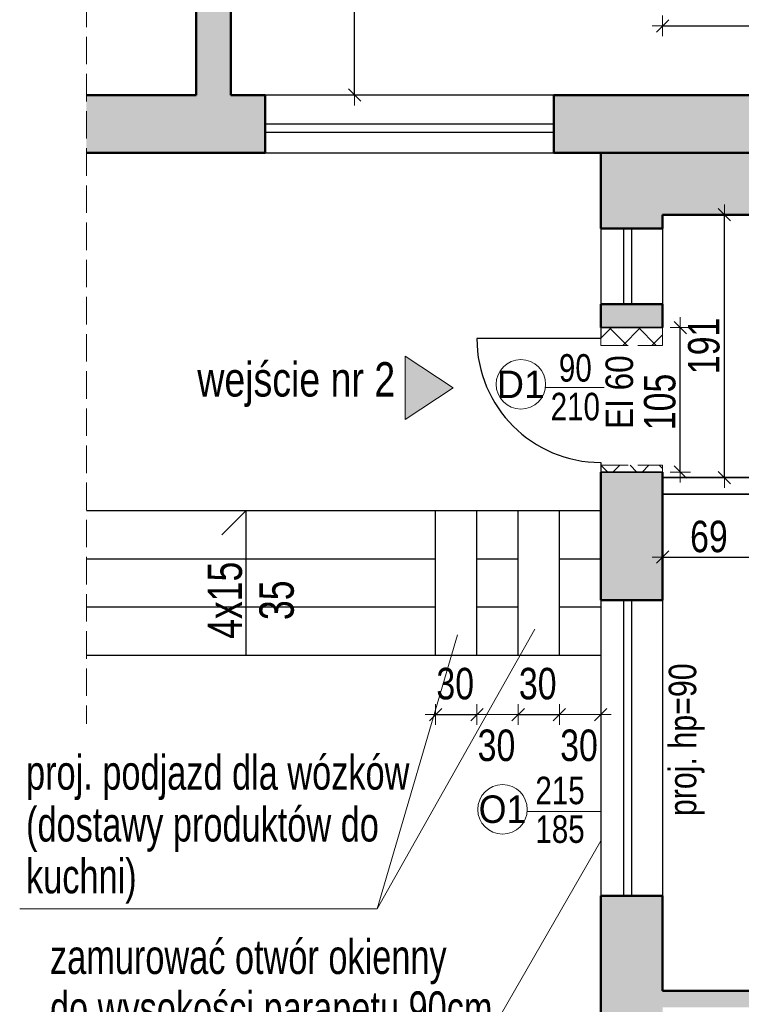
# Model space of a CAD drawing. Header units: centimetres. Extents: x -1289 to 2012, y -2118 to 998.
# Tile 3 of 8: x -1289 to -764, y -353 to 362. Entities that reach past the tile are written whole.
import ezdxf

# ---------------------------------------------------------------- set-up
doc = ezdxf.new("R2010")
doc.units = ezdxf.units.CM
doc.header["$PDMODE"] = 65
doc.linetypes.add('VERDECKT2_S2', pattern=[27, 20, -7])
doc.layers.add('Standard', color=7, linetype='Continuous', lineweight=25)
doc.styles.add('ARIAL', font='ARIAL.TTF')
doc.dimstyles.new('_DIMSTYLE_10', dxfattribs={"dimtxt": 22.9, "dimasz": 15, "dimexe": 0, "dimexo": 0.0001, "dimgap": 11.45, "dimtad": 2, "dimdec": 0, "dimrnd": 1, "dimzin": 12, "dimdsep": 46, "dimtxsty": 'ARIAL', "dimblk1": 'ALL_ML_STRICH', "dimblk2": 'ALL_ML_STRICH', "dimsah": 1, "dimcen": 0, "dimse1": 1, "dimse2": 1, "dimclrd": 7, "dimclre": 7, "dimclrt": 7, "dimadec": 0, "dimazin": 0, "dimtfac": 1, "dimtdec": 0, "dimtix": 1, "dimtmove": 2, "dimatfit": 3, "dimfxl": 1, "dimtzin": 0, "dimlwd": 0, "dimlwe": 13, "dimarcsym": 0})
doc.dimstyles.new('_DIMSTYLE_2', dxfattribs={"dimtxt": 25, "dimasz": 15, "dimexe": 0, "dimexo": 0.0001, "dimgap": 12.5, "dimtad": 2, "dimdec": 0, "dimrnd": 1, "dimzin": 12, "dimdsep": 46, "dimtxsty": 'ARIAL', "dimblk1": 'ALL_ML_STRICH', "dimblk2": 'ALL_ML_STRICH', "dimsah": 1, "dimcen": 0, "dimse1": 1, "dimse2": 1, "dimclrd": 7, "dimclre": 7, "dimclrt": 7, "dimadec": 0, "dimazin": 0, "dimtfac": 1, "dimtdec": 0, "dimtix": 1, "dimtmove": 2, "dimatfit": 3, "dimfxl": 1, "dimtzin": 0, "dimlwd": 0, "dimlwe": 13, "dimarcsym": 0})
doc.dimstyles.new('_DIMSTYLE_5', dxfattribs={"dimtxt": 22.9, "dimasz": 15, "dimexe": 0, "dimexo": 0.0001, "dimgap": 11.45, "dimtad": 2, "dimdec": 0, "dimrnd": 1, "dimzin": 12, "dimdsep": 46, "dimtxsty": 'ARIAL', "dimblk1": 'ALL_ML_STRICH', "dimblk2": 'ALL_ML_STRICH', "dimsah": 1, "dimcen": 0, "dimse1": 1, "dimse2": 1, "dimclrd": 7, "dimclre": 7, "dimclrt": 7, "dimadec": 0, "dimazin": 0, "dimtfac": 1, "dimtdec": 0, "dimtix": 1, "dimtmove": 2, "dimatfit": 3, "dimfxl": 1, "dimtvp": 1.2, "dimtzin": 0, "dimlwd": 0, "dimlwe": 13, "dimarcsym": 0})
doc.dimstyles.new('_DIMSTYLE_6', dxfattribs={"dimtxt": 22.9, "dimasz": 15, "dimexe": 0, "dimexo": 0.0001, "dimgap": 11.45, "dimtad": 0, "dimdec": 0, "dimrnd": 1, "dimzin": 12, "dimdsep": 46, "dimtxsty": 'ARIAL', "dimblk1": 'ALL_ML_STRICH', "dimblk2": 'ALL_ML_STRICH', "dimsah": 1, "dimcen": 0, "dimse1": 1, "dimse2": 1, "dimsd1": 1, "dimsd2": 1, "dimclrd": 7, "dimclre": 7, "dimclrt": 7, "dimadec": 0, "dimazin": 0, "dimtfac": 1, "dimtdec": 0, "dimtix": 1, "dimtmove": 2, "dimatfit": 3, "dimfxl": 1, "dimtvp": 1.2, "dimtzin": 0, "dimlwd": 0, "dimlwe": 13, "dimarcsym": 0})
doc.dimstyles.new('_DIMSTYLE_7', dxfattribs={"dimtxt": 22.9, "dimasz": 15, "dimexe": 0, "dimexo": 0.0001, "dimgap": 11.45, "dimtad": 2, "dimdec": 0, "dimrnd": 1, "dimzin": 12, "dimdsep": 46, "dimtxsty": 'ARIAL', "dimblk1": 'ALL_ML_STRICH', "dimblk2": 'ALL_ML_STRICH', "dimsah": 1, "dimcen": 0, "dimse1": 1, "dimse2": 1, "dimclrd": 7, "dimclre": 7, "dimclrt": 7, "dimadec": 0, "dimazin": 0, "dimtfac": 1, "dimtdec": 0, "dimtix": 1, "dimtmove": 2, "dimatfit": 3, "dimfxl": 1, "dimtvp": 1.2, "dimtzin": 0, "dimlwd": 0, "dimlwe": 13, "dimarcsym": 0})
doc.dimstyles.new('_DIMSTYLE_8', dxfattribs={"dimtxt": 22.9, "dimasz": 15, "dimexe": 0, "dimexo": 0.0001, "dimgap": 11.45, "dimtad": 0, "dimdec": 0, "dimrnd": 1, "dimzin": 12, "dimdsep": 46, "dimtxsty": 'ARIAL', "dimblk1": 'ALL_ML_STRICH', "dimblk2": 'ALL_ML_STRICH', "dimsah": 1, "dimcen": 0, "dimse1": 1, "dimse2": 1, "dimsd1": 1, "dimsd2": 1, "dimclrd": 7, "dimclre": 7, "dimclrt": 7, "dimadec": 0, "dimazin": 0, "dimtfac": 1, "dimtdec": 0, "dimtix": 1, "dimtmove": 2, "dimatfit": 3, "dimfxl": 1, "dimtvp": 1.2, "dimtzin": 0, "dimlwd": 0, "dimlwe": 13, "dimarcsym": 0})
doc.dimstyles.new('_DIMSTYLE_9', dxfattribs={"dimtxt": 22.9, "dimasz": 15, "dimexe": 0, "dimexo": 0.0001, "dimgap": 11.45, "dimtad": 2, "dimdec": 0, "dimrnd": 1, "dimzin": 12, "dimdsep": 46, "dimtxsty": 'ARIAL', "dimblk1": 'ALL_ML_STRICH', "dimblk2": 'ALL_ML_STRICH', "dimsah": 1, "dimcen": 0, "dimse1": 1, "dimse2": 1, "dimclrd": 7, "dimclre": 7, "dimclrt": 7, "dimadec": 0, "dimazin": 0, "dimtfac": 1, "dimtdec": 0, "dimtix": 1, "dimtmove": 2, "dimatfit": 3, "dimfxl": 1, "dimtzin": 0, "dimlwd": 0, "dimlwe": 13, "dimarcsym": 0})
pattern_1 = [(45, (0, 0), (-10.6066, 10.6066), []), (135, (0, 0), (-10.6066, -10.6066), [])]

# ---------------------------------------------------------------- blocks, each defined once
blk = doc.blocks.new('ALL_ML_STRICH')
at = {"color": 0, "linetype": 'ByBlock', "lineweight": -2}
for p, q in [((0, -0.5), (0, 0.5)), ((-1, 0), (0.5, 0)), ((-0.3, -0.3), (0.3, 0.3))]:
    blk.add_line(p, q, dxfattribs=at)
blk = doc.blocks.new('*D7')
at = {"layer": 'DEFPOINTS', "color": 7, "linetype": 'ByBlock', "lineweight": 13}
for p in [(-972.29, 881.68), (-1047.04, 307.68), (-1045.03, 307.68)]:
    blk.add_point(p, dxfattribs=at)
at = {"layer": 'Standard', "color": 7, "linetype": 'ByBlock', "lineweight": -2}
blk.add_line((-1045.03, 307.68), (-1045.03, 881.68), dxfattribs=at)
at = {"layer": 'Standard', "color": 7, "linetype": 'ByBlock', "lineweight": 13, "xscale": 15, "yscale": 15, "zscale": 15}
for p, rotation in [((-1045.03, 881.68), 90), ((-1045.03, 307.68), -90.00000000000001)]:
    blk.add_blockref('ALL_ML_STRICH', p, dxfattribs=dict(at, rotation=rotation))
at = {"layer": 'Standard', "color": 7, "linetype": 'ByBlock', "lineweight": 13, "insert": (-1060.96, 593.11), "char_height": 25, "width": 57.6923, "attachment_point": 5, "rotation": 90, "style": 'ARIAL'}
blk.add_mtext('\\W0.77;\\A1;{574}', dxfattribs=at)
blk = doc.blocks.new('OBIEKTY_ZLOZONE_17')
at = {"layer": 'Standard', "color": 7, "linetype": 'ByBlock', "lineweight": 25}
for p, q in [((-866.12, 138.68), (-866.12, 130.68)), ((-866.12, 130.68), (-956.12, 130.68)), ((-866.12, 40.68), (-866.12, 33.68))]:
    blk.add_line(p, q, dxfattribs=at)
blk.add_arc((-866.12, 130.68), 90, 180, 270, dxfattribs=at)
blk = doc.blocks.new('*D28')
at = {"layer": 'DEFPOINTS', "color": 7, "linetype": 'ByBlock', "lineweight": 13}
for p in [(-956.12, -79.98), (-986.12, -86.91), (-986.12, -142.55)]:
    blk.add_point(p, dxfattribs=at)
at = {"layer": 'Standard', "color": 7, "linetype": 'ByBlock', "lineweight": -2}
blk.add_line((-986.12, -142.55), (-956.12, -142.55), dxfattribs=at)
at = {"layer": 'Standard', "color": 7, "linetype": 'ByBlock', "lineweight": 13, "xscale": 15, "yscale": 15, "zscale": 15, "rotation": 180}
blk.add_blockref('ALL_ML_STRICH', (-986.12, -142.55), dxfattribs=at)
at = {"layer": 'Standard', "color": 7, "linetype": 'ByBlock', "lineweight": 13, "xscale": 15, "yscale": 15, "zscale": 15}
blk.add_blockref('ALL_ML_STRICH', (-956.12, -142.55), dxfattribs=at)
at = {"layer": 'Standard', "color": 7, "linetype": 'ByBlock', "lineweight": 13, "insert": (-971.89, -120.19), "char_height": 22.9, "width": 35.2308, "attachment_point": 5, "style": 'ARIAL'}
blk.add_mtext('\\W0.77;\\A1;{30}', dxfattribs=at)
blk = doc.blocks.new('*D29')
at = {"layer": 'DEFPOINTS', "color": 7, "linetype": 'ByBlock', "lineweight": 13}
for p in [(-926.12, -77.2), (-956.12, -79.98), (-956.12, -142.55)]:
    blk.add_point(p, dxfattribs=at)
at = {"layer": 'Standard', "color": 7, "linetype": 'ByBlock', "lineweight": -2}
for p, q in [((-956.12, -142.55), (-956.12, -142.55)), ((-926.12, -142.55), (-926.12, -142.55))]:
    blk.add_line(p, q, dxfattribs=at)
at = {"layer": 'Standard', "color": 7, "linetype": 'ByBlock', "lineweight": 13, "xscale": 15, "yscale": 15, "zscale": 15, "rotation": 180}
blk.add_blockref('ALL_ML_STRICH', (-956.12, -142.55), dxfattribs=at)
at = {"layer": 'Standard', "color": 7, "linetype": 'ByBlock', "lineweight": 13, "xscale": 15, "yscale": 15, "zscale": 15}
blk.add_blockref('ALL_ML_STRICH', (-926.12, -142.55), dxfattribs=at)
at = {"layer": 'Standard', "color": 7, "linetype": 'ByBlock', "lineweight": 13, "insert": (-941.89, -165), "char_height": 22.9, "width": 35.2308, "attachment_point": 5, "style": 'ARIAL'}
blk.add_mtext('\\W0.77;\\A1;{30}', dxfattribs=at)
blk = doc.blocks.new('*D30')
at = {"layer": 'DEFPOINTS', "color": 7, "linetype": 'ByBlock', "lineweight": 13}
for p in [(-926.12, -77.2), (-896.12, -78.59), (-926.12, -142.55)]:
    blk.add_point(p, dxfattribs=at)
at = {"layer": 'Standard', "color": 7, "linetype": 'ByBlock', "lineweight": -2}
blk.add_line((-926.12, -142.55), (-896.12, -142.55), dxfattribs=at)
at = {"layer": 'Standard', "color": 7, "linetype": 'ByBlock', "lineweight": 13, "xscale": 15, "yscale": 15, "zscale": 15, "rotation": 180}
blk.add_blockref('ALL_ML_STRICH', (-926.12, -142.55), dxfattribs=at)
at = {"layer": 'Standard', "color": 7, "linetype": 'ByBlock', "lineweight": 13, "xscale": 15, "yscale": 15, "zscale": 15}
blk.add_blockref('ALL_ML_STRICH', (-896.12, -142.55), dxfattribs=at)
at = {"layer": 'Standard', "color": 7, "linetype": 'ByBlock', "lineweight": 13, "insert": (-911.89, -120.19), "char_height": 22.9, "width": 35.2308, "attachment_point": 5, "style": 'ARIAL'}
blk.add_mtext('\\W0.77;\\A1;{30}', dxfattribs=at)
blk = doc.blocks.new('*D31')
at = {"layer": 'DEFPOINTS', "color": 7, "linetype": 'ByBlock', "lineweight": 13}
for p in [(-896.12, -78.59), (-866.12, -128.53), (-896.12, -142.55)]:
    blk.add_point(p, dxfattribs=at)
at = {"layer": 'Standard', "color": 7, "linetype": 'ByBlock', "lineweight": -2}
for p, q in [((-896.12, -142.55), (-896.12, -142.55)), ((-866.12, -142.55), (-866.12, -142.55))]:
    blk.add_line(p, q, dxfattribs=at)
at = {"layer": 'Standard', "color": 7, "linetype": 'ByBlock', "lineweight": 13, "xscale": 15, "yscale": 15, "zscale": 15, "rotation": 180}
blk.add_blockref('ALL_ML_STRICH', (-896.12, -142.55), dxfattribs=at)
at = {"layer": 'Standard', "color": 7, "linetype": 'ByBlock', "lineweight": 13, "xscale": 15, "yscale": 15, "zscale": 15}
blk.add_blockref('ALL_ML_STRICH', (-866.12, -142.55), dxfattribs=at)
at = {"layer": 'Standard', "color": 7, "linetype": 'ByBlock', "lineweight": 13, "insert": (-881.89, -165), "char_height": 22.9, "width": 35.2308, "attachment_point": 5, "style": 'ARIAL'}
blk.add_mtext('\\W0.77;\\A1;{30}', dxfattribs=at)
blk = doc.blocks.new('*D32')
at = {"layer": 'DEFPOINTS', "color": 7, "linetype": 'ByBlock', "lineweight": 13}
for p in [(-837.09, 138.68), (-848.74, 33.68), (-808.24, 33.68)]:
    blk.add_point(p, dxfattribs=at)
at = {"layer": 'Standard', "color": 7, "linetype": 'ByBlock', "lineweight": -2}
blk.add_line((-808.24, 33.68), (-808.24, 138.68), dxfattribs=at)
at = {"layer": 'Standard', "color": 7, "linetype": 'ByBlock', "lineweight": 13, "xscale": 15, "yscale": 15, "zscale": 15}
for p, rotation in [((-808.24, 138.68), 90), ((-808.24, 33.68), -90.00000000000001)]:
    blk.add_blockref('ALL_ML_STRICH', p, dxfattribs=dict(at, rotation=rotation))
at = {"layer": 'Standard', "color": 7, "linetype": 'ByBlock', "lineweight": 13, "insert": (-823.08, 84.64), "char_height": 22.9, "width": 52.8462, "attachment_point": 5, "rotation": 90, "style": 'ARIAL'}
blk.add_mtext('\\W0.77;\\A1;{105}', dxfattribs=at)
blk = doc.blocks.new('*D34')
at = {"layer": 'DEFPOINTS', "color": 7, "linetype": 'ByBlock', "lineweight": 13}
for p in [(-821.12, 357.91), (-821.12, 190.92), (-646.12, 97.29)]:
    blk.add_point(p, dxfattribs=at)
at = {"layer": 'Standard', "color": 7, "linetype": 'ByBlock', "lineweight": -2}
blk.add_line((-821.12, 357.91), (-646.12, 357.91), dxfattribs=at)
at = {"layer": 'Standard', "color": 7, "linetype": 'ByBlock', "lineweight": 13, "xscale": 15, "yscale": 15, "zscale": 15, "rotation": 180}
blk.add_blockref('ALL_ML_STRICH', (-821.12, 357.91), dxfattribs=at)
at = {"layer": 'Standard', "color": 7, "linetype": 'ByBlock', "lineweight": 13, "xscale": 15, "yscale": 15, "zscale": 15}
blk.add_blockref('ALL_ML_STRICH', (-646.12, 357.91), dxfattribs=at)
at = {"layer": 'Standard', "color": 7, "linetype": 'ByBlock', "lineweight": 13, "insert": (-735.17, 372.75), "char_height": 22.9, "width": 52.8462, "attachment_point": 5, "style": 'ARIAL'}
blk.add_mtext('\\W0.77;\\A1;{175}', dxfattribs=at)
blk = doc.blocks.new('*D39')
at = {"layer": 'DEFPOINTS', "color": 7, "linetype": 'ByBlock', "lineweight": 13}
for p in [(-765.14, 220.68), (-786.62, 29.68), (-776.23, 29.68)]:
    blk.add_point(p, dxfattribs=at)
at = {"layer": 'Standard', "color": 7, "linetype": 'ByBlock', "lineweight": -2}
blk.add_line((-776.23, 29.68), (-776.23, 220.68), dxfattribs=at)
at = {"layer": 'Standard', "color": 7, "linetype": 'ByBlock', "lineweight": 13, "xscale": 15, "yscale": 15, "zscale": 15}
for p, rotation in [((-776.23, 220.68), 90), ((-776.23, 29.68), -90.00000000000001)]:
    blk.add_blockref('ALL_ML_STRICH', p, dxfattribs=dict(at, rotation=rotation))
at = {"layer": 'Standard', "color": 7, "linetype": 'ByBlock', "lineweight": 13, "insert": (-791.07, 125.4), "char_height": 22.9, "width": 52.8462, "attachment_point": 5, "rotation": 90, "style": 'ARIAL'}
blk.add_mtext('\\W0.77;\\A1;{191}', dxfattribs=at)
blk = doc.blocks.new('*D40')
at = {"layer": 'DEFPOINTS', "color": 7, "linetype": 'ByBlock', "lineweight": 13}
for p in [(-752.12, 23.68), (-821.12, -22.18), (-821.12, -28.09)]:
    blk.add_point(p, dxfattribs=at)
at = {"layer": 'Standard', "color": 7, "linetype": 'ByBlock', "lineweight": -2}
blk.add_line((-821.12, -28.09), (-752.12, -28.09), dxfattribs=at)
at = {"layer": 'Standard', "color": 7, "linetype": 'ByBlock', "lineweight": 13, "xscale": 15, "yscale": 15, "zscale": 15, "rotation": 180}
blk.add_blockref('ALL_ML_STRICH', (-821.12, -28.09), dxfattribs=at)
at = {"layer": 'Standard', "color": 7, "linetype": 'ByBlock', "lineweight": 13, "xscale": 15, "yscale": 15, "zscale": 15}
blk.add_blockref('ALL_ML_STRICH', (-752.12, -28.09), dxfattribs=at)
at = {"layer": 'Standard', "color": 7, "linetype": 'ByBlock', "lineweight": 13, "insert": (-787.44, -13.25), "char_height": 22.9, "width": 35.2308, "attachment_point": 5, "style": 'ARIAL'}
blk.add_mtext('\\W0.77;\\A1;{69}', dxfattribs=at)

msp = doc.modelspace()

# ---------------------------------------------------------------- hatches: boundary and pattern name
at = {"layer": 'Standard', "linetype": 'ByBlock', "lineweight": 13}
h = msp.add_hatch(color=254, dxfattribs=at)
h.paths.add_polyline_path([(-120.13, 299.68), (-120.13, 259.68), (-80.13, 259.68), (-80.13, 299.68)])
h.paths.add_polyline_path([(993.88, 200.12), (993.88, 280.12), (955.88, 280.12), (955.88, 200.12)])
h.paths.add_polyline_path([(993.88, -79.88), (993.88, 0.12), (955.88, 0.12), (955.88, -79.88)])
h.paths.add_polyline_path([(558.87, -392.32), (558.87, -416.08), (570.87, -416.08), (570.87, -380.32), (517.96, -380.32), (517.96, -392.32)])
h.paths.add_polyline_path([(189.87, 555.68), (145.87, 555.68), (145.87, 517.68), (189.87, 517.68)])
h.paths.add_polyline_path([(-420.13, 492.68), (-378.13, 492.68), (-378.13, 517.68), (-220.13, 517.68), (-220.13, 555.68), (-378.13, 555.68), (-378.13, 627.68), (-420.13, 627.68)])
h.paths.add_polyline_path([(-1015.12, 919.68), (-1015.12, 881.68), (-420.13, 881.68), (-420.13, 804.68), (-378.13, 804.68), (-378.13, 998.01), (-420.13, 998.01), (-420.13, 919.68)])
h.paths.add_polyline_path([(-1110.12, 265.68), (-1110.12, 307.68), (-1135.12, 307.68), (-1135.12, 881.68), (-1115.12, 881.68), (-1115.12, 919.68), (-1160.12, 919.68), (-1160.12, 307.68), (-1239.96, 307.68), (-1239.96, 265.68)])
h.paths.add_polyline_path([(-866.12, 33.68), (-866.12, -59.32), (-821.12, -59.32), (-821.12, 33.68)])
h.paths.add_polyline_path([(-821.12, 155.68), (-866.12, 155.68), (-866.12, 138.68), (-821.12, 138.68)])
h.paths.add_polyline_path([(-29.13, -497.32), (-29.13, -509.32), (208.87, -509.32), (208.87, -497.32)])
h.paths.add_polyline_path([(351.87, 317.68), (323.87, 317.68), (323.87, 259.68), (351.87, 259.68), (351.87, -497.32), (308.87, -497.32), (308.87, -509.32), (351.87, -509.32), (351.87, -524.32), (393.87, -524.32), (393.87, -392.32), (417.96, -392.32), (417.96, -380.32), (393.87, -380.32), (393.87, 517.68), (955.88, 517.68), (955.88, 480.12), (993.88, 480.12), (993.88, 555.68), (315.87, 555.68), (315.87, 517.68), (351.87, 517.68)])
h.paths.add_polyline_path([(-221.13, -74.32), (-266.13, -74.32), (-266.13, -90.32), (-236.72, -90.32), (-236.72, -105.32), (-266.13, -105.32), (-266.13, -134.32), (-221.13, -134.32)])
h.paths.add_polyline_path([(-266.13, 220.68), (-221.13, 220.68), (-221.13, 265.68), (-266.13, 265.68)])
h.paths.add_polyline_path([(-821.12, 220.68), (-378.13, 220.68), (-378.13, 332.68), (-420.13, 332.68), (-420.13, 307.68), (-900.12, 307.68), (-900.12, 265.68), (-866.12, 265.68), (-866.12, 210.68), (-821.12, 210.68)])
h.paths.add_polyline_path([(-266.13, -315.32), (-236.72, -315.32), (-236.72, -330.32), (-266.13, -330.32), (-266.13, -343.32), (-821.12, -343.32), (-821.12, -274.32), (-866.12, -274.32), (-866.12, -1810.32), (-221.13, -1810.32), (-221.13, -1554.32), (221.98, -1554.32), (221.98, -1509.32), (208.87, -1509.32), (208.87, -1309.32), (221.98, -1309.32), (221.98, -1297.32), (196.87, -1297.32), (196.87, -1509.32), (-221.13, -1509.32), (-221.13, -254.32), (-266.13, -254.32)])
h.paths.add_polyline_path([(-821.12, -878.32), (-821.12, -608.32), (-266.13, -608.32), (-266.13, -878.32)], flags=16)
h.paths.add_polyline_path([(-266.13, -596.32), (-821.12, -596.32), (-821.12, -355.32), (-266.13, -355.32)], flags=16)
h.paths.add_polyline_path([(-266.13, -1765.32), (-821.12, -1765.32), (-821.12, -890.32), (-266.13, -890.32)], flags=16)
h = msp.add_hatch(dxfattribs=at)
h.set_pattern_fill('KRESKOWANI_6', color=250, scale=10, style=0, pattern_type=2)
h.set_pattern_definition(pattern_1)
h.paths.add_polyline_path([(-866.12, 138.68), (-866.12, 125.68), (-821.12, 125.68), (-821.12, 138.68)], flags=0)
at = {"layer": 'Standard', "linetype": 'ByBlock', "lineweight": 18}
msp.add_hatch(color=0, dxfattribs=at).paths.add_polyline_path([(-1008.31, 117.86), (-1008.31, 71.86), (-973.31, 94.86)])
at = {"layer": 'Standard', "linetype": 'ByBlock', "lineweight": 13}
h = msp.add_hatch(dxfattribs=at)
h.set_pattern_fill('KRESKOWANI_6', color=250, scale=10, style=0, pattern_type=2)
h.set_pattern_definition(pattern_1)
h.paths.add_polyline_path([(-866.12, 38.68), (-866.12, 33.68), (-821.12, 33.68), (-821.12, 38.68)], flags=0)

# ---------------------------------------------------------------- linework, layer by layer
at = {"layer": 'Standard', "color": 7, "linetype": 'VERDECKT2_S2', "lineweight": 13}
msp.add_line((-1239.96, 998.01), (-1239.96, -149.32), dxfattribs=at)
at = {"layer": 'Standard', "color": 7, "linetype": 'ByBlock', "lineweight": 50}
for p, q in [((-1160.12, 919.68), (-1160.12, 307.68)), ((-1135.12, 881.68), (-1135.12, 307.68)), ((-1239.96, 307.68), (-1160.12, 307.68)), ((-1135.12, 307.68), (-1110.12, 307.68)), ((-1110.12, 265.68), (-1110.12, 307.68)), ((-900.12, 265.68), (-900.12, 307.68)), ((-900.12, 307.68), (-420.13, 307.68)), ((-1239.96, 265.68), (-1110.12, 265.68)), ((-900.12, 265.68), (-378.13, 265.68)), ((-866.12, 210.68), (-866.12, 265.68)), ((-821.12, 210.68), (-821.12, 220.68)), ((-821.12, 220.68), (-669.12, 220.68)), ((-866.12, 210.68), (-821.12, 210.68)), ((-866.12, 155.68), (-821.12, 155.68)), ((-866.12, 138.68), (-866.12, 155.68)), ((-821.12, 138.68), (-821.12, 155.68)), ((-866.12, -59.32), (-866.12, 33.68)), ((-821.12, -59.32), (-821.12, 33.68)), ((-866.12, -59.32), (-821.12, -59.32)), ((-866.12, -274.32), (-821.12, -274.32)), ((-866.12, -1810.32), (-866.12, -274.32)), ((-821.12, -343.32), (-821.12, -274.32)), ((-821.12, -343.32), (-266.13, -343.32))]:
    msp.add_line(p, q, dxfattribs=at)
at = {"layer": 'Standard', "color": 7, "linetype": 'ByBlock', "lineweight": 25}
for p, q in [((-900.12, 307.68), (-1110.12, 307.68)), ((-1110.12, 286.68), (-900.12, 286.68)), ((-1110.12, 280.68), (-900.12, 280.68)), ((-1110.12, 265.68), (-900.12, 265.68)), ((-866.12, 210.68), (-866.12, 155.68)), ((-849.62, 210.68), (-849.62, 155.68)), ((-843.62, 210.68), (-843.62, 155.68)), ((-821.12, 210.68), (-821.12, 155.68)), ((-1239.96, 5.68), (-866.12, 5.68)), ((-1123.9, 5.68), (-1141.58, -12)), ((-1123.9, -99.32), (-1123.9, 5.68)), ((-986.12, -99.32), (-986.12, 5.68)), ((-956.12, -99.32), (-956.12, 5.68)), ((-926.12, -99.32), (-926.12, 5.68)), ((-896.12, -99.32), (-896.12, 5.68)), ((-1239.96, -29.32), (-986.12, -29.32)), ((-956.12, -29.32), (-926.12, -29.32)), ((-896.12, -29.32), (-866.12, -29.32)), ((-1239.96, -64.32), (-986.12, -64.32)), ((-956.12, -64.32), (-926.12, -64.32)), ((-896.12, -64.32), (-866.12, -64.32)), ((-866.12, -59.32), (-866.12, -274.32)), ((-849.62, -59.32), (-849.62, -274.32)), ((-843.62, -59.32), (-843.62, -274.32)), ((-821.12, -59.32), (-821.12, -274.32)), ((-1239.96, -99.32), (-866.12, -99.32))]:
    msp.add_line(p, q, dxfattribs=at)
at = {"layer": 'Standard', "color": 7, "linetype": 'VERDECKT2_S2', "lineweight": 18}
for p, q in [((-866.12, 125.68), (-866.12, 138.68)), ((-821.12, 125.68), (-821.12, 138.68)), ((-866.12, 125.68), (-821.12, 125.68)), ((-866.12, 38.68), (-821.12, 38.68)), ((-866.12, 33.68), (-866.12, 38.68)), ((-821.12, 33.68), (-821.12, 38.68))]:
    msp.add_line(p, q, dxfattribs=at)
at = {"layer": 'Standard', "color": 7, "linetype": 'ByBlock', "lineweight": 35}
for p, q in [((-866.12, 138.68), (-821.12, 138.68)), ((-866.12, 33.68), (-821.12, 33.68)), ((-821.12, 29.68), (-752.12, 29.68)), ((-821.12, 17.68), (-752.12, 17.68))]:
    msp.add_line(p, q, dxfattribs=at)
at = {"layer": 'Standard', "color": 7, "linetype": 'ByBlock', "lineweight": 18}
for p, q in [((-1008.31, 117.86), (-1008.31, 71.86)), ((-973.31, 94.86), (-1008.31, 117.86)), ((-1008.31, 71.86), (-973.31, 94.86))]:
    msp.add_line(p, q, dxfattribs=at)
at = {"layer": 'Standard', "color": 7, "linetype": 'ByBlock', "lineweight": 13}
for p, q in [((-863.72, 95.13), (-906.3, 95.13)), ((-1028.51, -283.79), (-914.04, -80.43)), ((-1028.51, -283.79), (-970.25, -84.56)), ((-866.12, -213.03), (-919.57, -213.03)), ((-866.12, -234.26), (-952.32, -383.81)), ((-1288.51, -283.79), (-1028.51, -283.79))]:
    msp.add_line(p, q, dxfattribs=at)
for centre in [(-924.14, 97.46), (-937.5, -211.41)]:
    msp.add_circle(centre, 18, dxfattribs=at)

# ---------------------------------------------------------------- block references
at = {"layer": 'Standard', "color": 7, "linetype": 'ByBlock', "lineweight": 25}
msp.add_blockref('OBIEKTY_ZLOZONE_17', (0, 0), dxfattribs=at)

# ---------------------------------------------------------------- texts
at = {"layer": 'Standard', "color": 7, "linetype": 'ByBlock', "lineweight": 50, "style": 'ARIAL'}
for s, insert, char_height, width, attachment_point in [('\\W0.78;wejście\\~nr\\~2', (-1159.36, 97.3), 25, 152.408, 4), ('\\W0.98;D1', (-924.14, 97.46), 20, 37.4431, 5), ('\\W0.93;O1', (-937.5, -211.41), 20, 38.048, 5)]:
    msp.add_mtext(s, dxfattribs=dict(at, insert=insert, char_height=char_height, width=width, attachment_point=attachment_point))
at = {"layer": 'Standard', "color": 7, "linetype": 'ByBlock', "lineweight": 50, "char_height": 20, "attachment_point": 2, "line_spacing_factor": 0.843373, "style": 'ARIAL'}
for s, insert, width in [('{\\fArial|i0|b0;\\H20.000000;\\W0.769231;\\C7;90}\\P{\\fArial|i0|b0;\\H20.000000;\\W0.769231;\\C7;210}\\P', (-884.58, 119.41), 44.599), ('{\\fArial|i0|b0;\\H20.000000;\\W0.769231;\\C7;215}\\P{\\fArial|i0|b0;\\H20.000000;\\W0.769231;\\C7;185}\\P', (-895.7, -187.65), 44.2565)]:
    msp.add_mtext(s, dxfattribs=dict(at, insert=insert, width=width))
at = {"layer": 'Standard', "color": 7, "linetype": 'ByBlock', "lineweight": 50, "char_height": 20, "attachment_point": 5, "rotation": 90, "style": 'ARIAL'}
for s, insert, width in [('\\W0.82;EI\\~60', (-852.48, 91.78), 58.4096), ('\\W0.79;proj.\\~hp=90', (-803.64, -160.81), 116.6385)]:
    msp.add_mtext(s, dxfattribs=dict(at, insert=insert, width=width))
at = {"layer": 'Standard', "color": 7, "linetype": 'ByBlock', "lineweight": 25, "insert": (-1151.93, -59.47), "char_height": 25, "width": 66.0481, "attachment_point": 2, "rotation": 90, "line_spacing_factor": 0.903614, "style": 'ARIAL'}
msp.add_mtext('{\\fArial|i0|b0;\\H25.000000;\\W0.740741;\\C7;4x15}\\P{\\fArial|i0|b0;\\H25.000000;\\W0.740741;\\C7;35}\\P', dxfattribs=at)
at = {"layer": 'Standard', "color": 7, "linetype": 'ByBlock', "lineweight": 18, "char_height": 25, "attachment_point": 1, "line_spacing_factor": 0.903614, "style": 'ARIAL'}
for s, insert, width in [('{\\fArial|i0|b0;\\H25.000000;\\W0.714286;\\C7;proj. podjazd dla wózków}\\P{\\fArial|i0|b0;\\H25.000000;\\W0.714286;\\C7;(dostawy produktów do}\\P{\\fArial|i0|b0;\\H25.000000;\\W0.714286;\\C7;kuchni)}\\P', (-1283.88, -172.11), 289.4068), ('{\\fArial|i0|b0;\\H25.000000;\\W0.714286;\\C7;zamurować otwór okienny}\\P{\\fArial|i0|b0;\\H25.000000;\\W0.714286;\\C7;do wysokości parapetu 90cm}\\P', (-1266.47, -306.03), 371.5048)]:
    msp.add_mtext(s, dxfattribs=dict(at, insert=insert, width=width))

# ---------------------------------------------------------------- dimensions: what is measured, and where the dimension line sits
at = {"layer": 'Standard', "color": 7, "linetype": 'ByBlock', "lineweight": 13}
for base, p1, p2, dimstyle, picture, middle in [((-1045.03, 881.68), (-1047.04, 307.68), (-972.29, 881.68), '_DIMSTYLE_2', '*D7', (-1060.96, 593.11)), ((-776.23, 220.68), (-786.62, 29.68), (-765.14, 220.68), '_DIMSTYLE_10', '*D39', (-791.07, 125.4)), ((-808.24, 138.68), (-848.74, 33.68), (-837.09, 138.68), '_DIMSTYLE_9', '*D32', (-823.08, 84.64))]:
    dim = msp.add_linear_dim(base=base, p1=p1, p2=p2, angle=90, dimstyle=dimstyle, override={"dimpost": '<>', "dimclrd": 7, "dimclre": 7, "dimclrt": 7, "dimlwd": 0, "dimlwe": 13}, dxfattribs=at)
    dim.commit()
    dim.dimension.update_dxf_attribs({"geometry": picture, "text_midpoint": middle})
for base, p1, p2, dimstyle, picture, middle in [((-646.12, 357.91), (-821.12, 190.92), (-646.12, 97.29), '_DIMSTYLE_10', '*D34', (-735.17, 372.75)), ((-752.12, -28.09), (-821.12, -22.18), (-752.12, 23.68), '_DIMSTYLE_10', '*D40', (-787.44, -13.25)), ((-926.12, -142.55), (-956.12, -79.98), (-926.12, -77.2), '_DIMSTYLE_6', '*D29', (-941.89, -165)), ((-896.12, -142.55), (-926.12, -77.2), (-896.12, -78.59), '_DIMSTYLE_7', '*D30', (-911.89, -120.19)), ((-866.12, -142.55), (-896.12, -78.59), (-866.12, -128.53), '_DIMSTYLE_8', '*D31', (-881.89, -165)), ((-956.12, -142.55), (-986.12, -86.91), (-956.12, -79.98), '_DIMSTYLE_5', '*D28', (-971.89, -120.19))]:
    dim = msp.add_linear_dim(base=base, p1=p1, p2=p2, dimstyle=dimstyle, override={"dimpost": '<>', "dimclrd": 7, "dimclre": 7, "dimclrt": 7, "dimlwd": 0, "dimlwe": 13}, dxfattribs=at)
    dim.commit()
    dim.dimension.update_dxf_attribs({"geometry": picture, "text_midpoint": middle})

doc.saveas('drawing.dxf')
